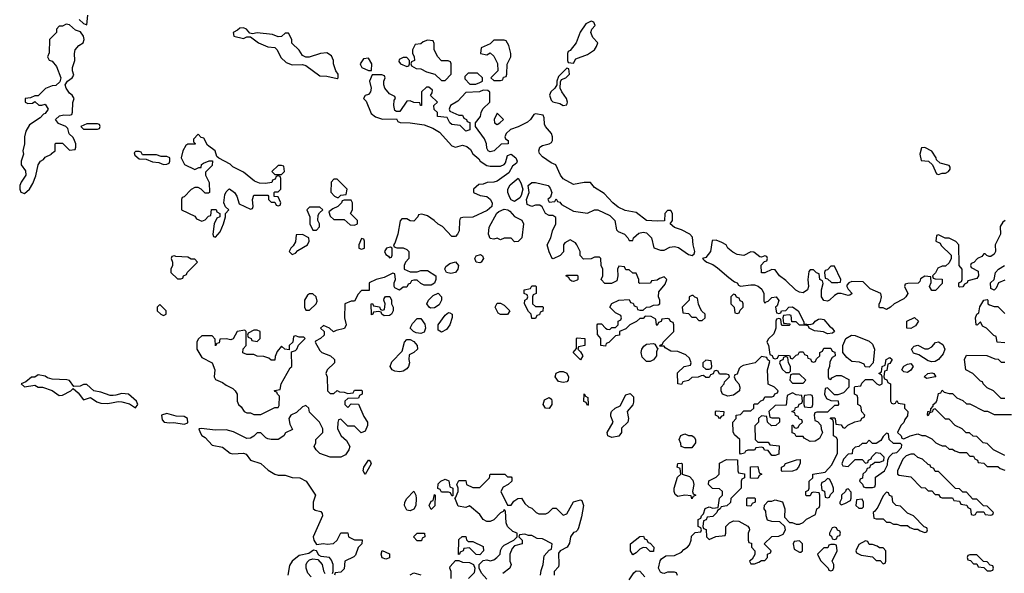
# Model space of a CAD drawing. Header units: inches. Extents: x 2710751 to 2829008, y 857003 to 965602.
# Tile 221 of 256: x 2749463 to 2755128, y 934500 to 937684. Entities that reach past the tile are written whole.
import ezdxf

# ---------------------------------------------------------------- set-up
doc = ezdxf.new("R2010")
doc.units = ezdxf.units.IN
doc.header["$MEASUREMENT"] = 0
doc.layers.add('C7943', color=7, linetype='Continuous')
doc.layers.add('C7953', color=7, linetype='Continuous')

msp = doc.modelspace()

# ---------------------------------------------------------------- linework, layer by layer
at = {"layer": 'C7943', "color": 2, "elevation": 14}
for points in [[(2749805.5, 937685.5), (2749830, 937662), (2749850, 937654), (2749855.1, 937710)], [(2750000, 935523.5), (2749983.3, 935523.3), (2749930, 935541.6), (2749890, 935549), (2749850, 935585.2), (2749830, 935586), (2749810, 935577.2), (2749774.6, 935574.6), (2749750, 935608.7), (2749733.6, 935613.6), (2749650, 935616), (2749623.7, 935623.7), (2749610, 935633.2), (2749570, 935642), (2749550, 935628), (2749530, 935628.7), (2749498, 935602), (2749472, 935590), (2749490, 935572), (2749550, 935582), (2749570, 935571.3), (2749594, 935570), (2749650, 935551), (2749690, 935522), (2749710, 935524.7), (2749758, 935550), (2749770, 935562), (2749798.5, 935538.5), (2749830, 935498), (2749870, 935511), (2749907.1, 935487.1), (2749930, 935478.8), (2749970, 935476), (2750000, 935481.9)]]:
    msp.add_lwpolyline(points, dxfattribs=at)
for points in [[(2749730, 937658), (2749710, 937646), (2749690, 937646), (2749674, 937630), (2749674, 937610), (2749634, 937570), (2749632.7, 937492.7), (2749622, 937470), (2749631.6, 937451.6), (2749650, 937444.7), (2749674.4, 937414.4), (2749698.8, 937350), (2749694, 937326), (2749670, 937306), (2749650, 937304), (2749611.1, 937288.9), (2749570, 937246), (2749550, 937246), (2749524.7, 937235.3), (2749494, 937230), (2749494, 937210), (2749510, 937202), (2749536.4, 937203.6), (2749550, 937214), (2749572.7, 937192.7), (2749590, 937192), (2749610, 937198), (2749626, 937170), (2749610, 937144), (2749599.6, 937140.4), (2749579.9, 937120.1), (2749519.8, 937080.2), (2749498, 937042), (2749490.8, 937010), (2749490.7, 936969.3), (2749481, 936930), (2749484.7, 936910), (2749471.3, 936870), (2749471.3, 936850), (2749495.5, 936815.5), (2749497.3, 936790), (2749470.8, 936750), (2749462.8, 936730), (2749462.8, 936710), (2749470, 936692), (2749490, 936684.7), (2749519, 936710), (2749538.9, 936741.1), (2749554.8, 936785.2), (2749568.7, 936850), (2749582, 936870), (2749599.3, 936880.7), (2749610, 936894), (2749646, 936910), (2749646, 936914), (2749666, 936930), (2749666, 936970), (2749670, 936974), (2749710, 936974), (2749750, 936934), (2749782, 936938), (2749786, 936950), (2749786, 936970), (2749778, 936990), (2749770, 937006), (2749748.4, 937028.4), (2749739, 937059), (2749728.9, 937068.9), (2749686.6, 937086.6), (2749669.2, 937110), (2749691, 937131), (2749716.9, 937136.9), (2749750, 937134), (2749762, 937138), (2749767.3, 937152.7), (2749768.4, 937208.4), (2749775.3, 937230), (2749764, 937250), (2749750, 937261.2), (2749729.3, 937290), (2749724, 937310), (2749737.2, 937330), (2749765.2, 937350), (2749774.8, 937365.2), (2749766.6, 937390), (2749766.6, 937410), (2749780.7, 937450), (2749778, 937490), (2749782.9, 937510), (2749803.6, 937536.4), (2749828.7, 937550), (2749834, 937570), (2749829.1, 937589.1), (2749813.6, 937613.6), (2749783.2, 937623.2), (2749750, 937654)], [(2749910, 937086), (2749850, 937086), (2749814, 937070), (2749830, 937054), (2749910, 937054), (2749922, 937058), (2749926, 937070), (2749922, 937082)]]:
    msp.add_lwpolyline(points, close=True, dxfattribs=at)
at = {"layer": 'C7953', "color": 2, "elevation": 14}
for points in [[(2750750, 937637.2), (2750730, 937636), (2750716.8, 937623.2), (2750692, 937610), (2750694, 937590), (2750750, 937576), (2750770, 937586), (2750790, 937584.7), (2750836, 937550), (2750890, 937528.4), (2750930, 937524.7), (2750944.7, 937510), (2750966, 937466), (2750996.9, 937436.9), (2751030, 937424.7), (2751090, 937426), (2751110, 937421), (2751190, 937361), (2751230, 937359.1), (2751290, 937346), (2751295.3, 937350), (2751295.3, 937370), (2751282, 937390), (2751269, 937430), (2751269, 937450), (2751256.5, 937476.5), (2751230, 937494), (2751194, 937490), (2751128.4, 937468.4), (2751108.4, 937468.4), (2751090, 937478), (2751070, 937508), (2751029.1, 937549.1), (2751028, 937570), (2751010, 937606), (2750990, 937606), (2750970, 937588), (2750950, 937586), (2750918, 937598), (2750830, 937609), (2750802, 937602), (2750787.3, 937607.3), (2750768, 937630)], [(2752750, 937675.3), (2752719.6, 937660.4), (2752687.1, 937612.9), (2752664.7, 937550), (2752630, 937506), (2752618, 937502), (2752614, 937490), (2752614, 937450), (2752618, 937438), (2752650, 937434), (2752662, 937458), (2752730, 937484.7), (2752769.1, 937510.9), (2752782, 937530), (2752788.7, 937550), (2752761.2, 937581.2), (2752749.2, 937610), (2752755.3, 937630), (2752774, 937650), (2752766, 937670)], [(2751810, 937566), (2751783.6, 937556.4), (2751770, 937546), (2751738, 937542), (2751722, 937510), (2751722, 937490), (2751731.6, 937471.6), (2751734, 937450), (2751718, 937442), (2751714, 937430), (2751718, 937418), (2751743.6, 937403.6), (2751770, 937402), (2751803.6, 937383.6), (2751851.6, 937371.6), (2751890, 937334), (2751910, 937334), (2751946, 937370), (2751946, 937430), (2751942, 937442), (2751927.3, 937447.3), (2751890, 937448), (2751868, 937470), (2751848, 937510), (2751847.3, 937547.3), (2751842, 937562)], [(2752250, 937566), (2752190, 937566), (2752170, 937546), (2752118, 937522), (2752114, 937490), (2752150, 937482), (2752170, 937494), (2752190, 937474), (2752211.6, 937431.6), (2752214, 937390), (2752174, 937350), (2752190, 937334), (2752230, 937334), (2752242, 937338), (2752247.3, 937352.7), (2752262, 937358), (2752266, 937370), (2752267.3, 937427.3), (2752288, 937470), (2752288.7, 937490), (2752276.4, 937536.4), (2752262, 937562)], [(2751470, 937462), (2751441, 937459), (2751422, 937430), (2751423.6, 937423.6), (2751432, 937410), (2751470, 937391.3), (2751487.3, 937392.7), (2751488.7, 937430)], [(2751690, 937466), (2751670, 937466), (2751645.4, 937454.6), (2751643.6, 937443.6), (2751654, 937430), (2751690, 937414), (2751702, 937418), (2751706, 937430), (2751706, 937450)], [(2752610, 937406), (2752563.6, 937356.4), (2752554, 937330), (2752554, 937310), (2752542, 937290), (2752518, 937270), (2752511, 937250), (2752520.7, 937220.7), (2752530.8, 937210.8), (2752570, 937202.8), (2752590, 937191.3), (2752610, 937194), (2752614, 937210), (2752609, 937230), (2752581.2, 937270), (2752573.2, 937290), (2752574, 937326), (2752580.2, 937339.8), (2752606, 937350), (2752626, 937370), (2752622, 937402)], [(2752096.4, 937376.4), (2752043.6, 937376.4), (2752023.6, 937356.4), (2752023.6, 937343.6), (2752052.7, 937312.7), (2752087.3, 937312.7), (2752110, 937322), (2752126, 937330), (2752126, 937350)], [(2752210, 937146), (2752192, 937110), (2752194, 937090), (2752210, 937082), (2752226, 937090), (2752246, 937110)], [(2750490, 937026), (2750463.6, 936996.4), (2750462, 936982), (2750472.7, 936972.7), (2750472.7, 936967.3), (2750430, 936968), (2750419.6, 936960.4), (2750402, 936930), (2750392, 936890), (2750411.6, 936851.6), (2750470, 936822), (2750494, 936834), (2750506, 936834), (2750508.4, 936851.6), (2750520.4, 936859.6), (2750552.7, 936872.7), (2750572.7, 936872.7), (2750570, 936846), (2750532.7, 936807.3), (2750532, 936790), (2750552.7, 936747.3), (2750554, 936690), (2750550, 936686), (2750530, 936686), (2750506, 936710), (2750490, 936718), (2750470, 936718), (2750450, 936708), (2750410, 936666), (2750398, 936662), (2750394, 936650), (2750394, 936590), (2750470, 936554), (2750479.6, 936539.6), (2750510, 936524.7), (2750530, 936532), (2750550, 936554), (2750562, 936558), (2750567.3, 936592.7), (2750592.7, 936592.7), (2750598, 936578), (2750614, 936570), (2750614, 936550), (2750598, 936542), (2750582, 936510), (2750574, 936450), (2750578, 936438), (2750590, 936434), (2750616.4, 936463.6), (2750635.3, 936510), (2750646, 936550), (2750646, 936570), (2750666, 936590), (2750647.3, 936607.3), (2750638, 936630), (2750643.1, 936676.9), (2750650, 936694), (2750666, 936710), (2750670, 936712), (2750698, 936690), (2750711.3, 936670), (2750725.4, 936625.4), (2750790, 936594), (2750802, 936598), (2750806, 936610), (2750802, 936650), (2750810, 936674), (2750890, 936674), (2750894, 936670), (2750894, 936650), (2750910, 936634), (2750930, 936634), (2750938, 936618), (2750950, 936614), (2750962, 936618), (2750966, 936630), (2750950, 936666), (2750927.3, 936667.3), (2750926, 936690), (2750930, 936694), (2750950, 936694), (2750966, 936710), (2750966, 936770), (2750962, 936782), (2750950, 936786), (2750938, 936782), (2750932.7, 936767.3), (2750918, 936762), (2750912.7, 936747.3), (2750878, 936742), (2750843.1, 936743.1), (2750814.6, 936754.6), (2750750, 936808), (2750690, 936838), (2750674, 936854), (2750608, 936888), (2750598, 936898), (2750588, 936930), (2750543.1, 936963.1), (2750522, 937002), (2750507.3, 937007.3)], [(2750150, 936926), (2750130, 936926), (2750122, 936918), (2750125.4, 936905.4), (2750150, 936884.7), (2750190, 936882), (2750226, 936866), (2750263.6, 936863.6), (2750290, 936852), (2750310, 936854), (2750322, 936858), (2750326, 936870), (2750326, 936890), (2750310, 936898), (2750276.4, 936896.4), (2750250, 936906), (2750170, 936906), (2750162, 936922)], [(2754670, 936948.7), (2754652, 936948), (2754641, 936910), (2754650, 936874), (2754691.3, 936871.3), (2754714, 936850), (2754738, 936798), (2754750, 936794), (2754770, 936802), (2754790, 936802), (2754806, 936810), (2754816.4, 936823.6), (2754816.4, 936836.4), (2754810, 936846), (2754758, 936858), (2754738, 936878), (2754735.3, 936890), (2754710, 936928)], [(2750970, 936846), (2750950, 936846), (2750914, 936810), (2750930, 936794), (2750970, 936794), (2750986, 936810), (2750982, 936842)], [(2751290, 936766), (2751270, 936766), (2751254, 936750), (2751252.7, 936692.7), (2751274, 936670), (2751290, 936662), (2751298, 936662), (2751310, 936674), (2751342, 936678), (2751346, 936710)], [(2752310, 936638), (2752290, 936648), (2752282, 936662), (2752271.8, 936690), (2752271.8, 936710), (2752284.9, 936735.1), (2752330, 936772), (2752346.4, 936746.4), (2752358, 936710), (2752347.5, 936672.5), (2752339.8, 936660.2)], [(2751370, 936646), (2751330, 936646), (2751318, 936642), (2751314, 936630), (2751294, 936610), (2751263.6, 936596.4), (2751242, 936578), (2751250, 936554), (2751270, 936534), (2751330, 936534), (2751363.6, 936503.6), (2751390, 936502), (2751406, 936510), (2751406, 936530), (2751366, 936570), (2751378, 936590), (2751378, 936630)], [(2751190, 936606), (2751130, 936606), (2751114, 936590), (2751132, 936550), (2751132, 936510), (2751150, 936474), (2751170, 936474), (2751187.3, 936492.7), (2751188, 936510), (2751178, 936530), (2751180.4, 936559.6), (2751187.3, 936572.7), (2751206, 936590)], [(2752310, 936406), (2752290, 936428), (2752250, 936428), (2752230, 936418), (2752210, 936428), (2752190, 936422), (2752170, 936426), (2752159.5, 936450), (2752164.2, 936490), (2752207.8, 936572.2), (2752218.7, 936581.3), (2752250, 936594.8), (2752271.3, 936591.3), (2752283.6, 936583.6), (2752310, 936552), (2752351.3, 936531.3), (2752362, 936510), (2752352, 936430), (2752330, 936408)], [(2751090, 936448), (2751054, 936446), (2751050, 936406), (2751036.9, 936383.1), (2751022, 936370), (2751014, 936350), (2751030, 936334), (2751050, 936342), (2751064, 936356), (2751118, 936390), (2751128, 936410), (2751126, 936430)], [(2751430, 936426), (2751414, 936390), (2751414, 936370), (2751430, 936364.7), (2751446, 936370), (2751446, 936410), (2751442, 936422)], [(2750354, 936326), (2750338, 936322), (2750334, 936310), (2750342, 936290), (2750342, 936270), (2750332, 936250), (2750332, 936230), (2750370, 936194), (2750390, 936194), (2750402, 936198), (2750406, 936210), (2750422, 936218), (2750426, 936230), (2750486, 936290), (2750470, 936306), (2750450, 936306), (2750430, 936318), (2750362, 936322)], [(2751596.4, 936376.4), (2751574, 936370), (2751562, 936350), (2751570, 936334), (2751584.7, 936324.7), (2751590, 936314), (2751602, 936318), (2751606, 936330), (2751606, 936370)], [(2752110, 936286), (2752090, 936289.4), (2752082, 936310), (2752090, 936326), (2752114, 936334), (2752126, 936326), (2752131, 936310), (2752118, 936290)], [(2751943.7, 936223.7), (2751918, 936230), (2751908, 936250), (2751914.6, 936265.4), (2751938, 936282), (2751970, 936291.3), (2751986.8, 936270), (2751983, 936250), (2751970, 936229.5)], [(2752650, 936178), (2752640.4, 936180.4), (2752627.3, 936187.3), (2752622, 936202), (2752606, 936210), (2752610, 936214), (2752670, 936214), (2752674, 936210), (2752674, 936190), (2752670, 936186)], [(2754150, 936266), (2754130, 936266), (2754110, 936246), (2754098, 936242), (2754094, 936230), (2754098, 936198), (2754110, 936194), (2754132.7, 936172.7), (2754170, 936172), (2754186, 936174), (2754188, 936190)], [(2751150, 936108), (2751130, 936108), (2751119.6, 936100.4), (2751102, 936070), (2751102, 936030), (2751110, 936014), (2751130, 936014), (2751168, 936050), (2751174.6, 936065.4), (2751168, 936090)], [(2751825.6, 936025.6), (2751818, 936030), (2751806, 936050), (2751815.3, 936070), (2751842, 936098), (2751870, 936111.3), (2751890, 936091), (2751890.4, 936070), (2751876.5, 936043.5), (2751850, 936027)], [(2752430, 936034), (2752470, 936034), (2752474, 936030), (2752472.7, 936007.3), (2752458, 936002), (2752452.7, 935987.3), (2752438, 935982), (2752430, 935966), (2752410, 935966), (2752406, 935990), (2752390, 936006), (2752368, 936050), (2752368.4, 936071.6), (2752382, 936078), (2752386, 936090), (2752382, 936102), (2752366, 936110), (2752366, 936130), (2752402, 936138), (2752410, 936154), (2752430, 936154), (2752434, 936150), (2752434, 936110), (2752418, 936102), (2752414, 936090), (2752414, 936050)], [(2753570, 936106), (2753554, 936090), (2753554, 936050), (2753574, 936030), (2753578, 935998), (2753590, 935994), (2753602, 935998), (2753607.3, 936012.7), (2753626, 936030), (2753626, 936050), (2753622, 936062), (2753607.3, 936067.3), (2753602, 936082), (2753587.3, 936087.3), (2753582, 936102)], [(2750270, 936046), (2750254, 936030), (2750254, 936010), (2750274, 935990), (2750290, 935982), (2750306, 935990), (2750306, 936010)], [(2751560.4, 935980.4), (2751546, 935990), (2751542, 936002), (2751530, 936006), (2751498, 936002), (2751494, 935990), (2751487.3, 935987.3), (2751486, 936050), (2751492, 936052), (2751498, 936038), (2751532.7, 936032.7), (2751538, 936018), (2751550, 936014), (2751562, 936018), (2751566, 936050), (2751558, 936070), (2751560.4, 936079.6), (2751568.4, 936091.6), (2751591.6, 936091.6), (2751602, 936070), (2751602, 936050), (2751611.1, 936031.1), (2751612, 936010), (2751602, 935990), (2751590, 935982)], [(2752230, 935988), (2752216.4, 935996.4), (2752198, 936030), (2752210, 936054), (2752230, 936054), (2752250, 936042), (2752282, 936010), (2752270, 935988)], [(2753338, 936098), (2753330, 936098), (2753314, 936090), (2753314, 936070), (2753274, 936030), (2753278, 935998), (2753310, 935994), (2753330, 935974), (2753352.7, 935972.7), (2753370, 935954), (2753390, 935954), (2753406, 935970), (2753406, 935990), (2753387.3, 936007.3), (2753380.4, 936020.4), (2753368.4, 936048.4), (2753362, 936082), (2753347.3, 936087.3)], [(2751890, 935886.6), (2751870, 935898), (2751869.6, 935930), (2751910, 935985.5), (2751930, 935999.1), (2751938, 935998), (2751951, 935990), (2751950.9, 935970.9), (2751937.3, 935930), (2751918, 935902)], [(2751770, 935879.6), (2751743.9, 935883.9), (2751728.7, 935890), (2751709, 935910), (2751723.2, 935936.8), (2751750, 935966), (2751770, 935964.7), (2751793.8, 935933.8), (2751798.4, 935910), (2751790, 935887.6)], [(2754590, 935908), (2754568, 935910), (2754568, 935950), (2754612, 935972), (2754634, 935950), (2754616.9, 935923.1)], [(2750758, 935898), (2750714, 935890), (2750691.3, 935848.7), (2750676.9, 935843.1), (2750650, 935848.7), (2750614, 935846), (2750610, 935826), (2750598, 935822), (2750590, 935808), (2750587.3, 935847.3), (2750570, 935866), (2750510, 935866), (2750490, 935846), (2750482, 935830), (2750482, 935790), (2750510, 935742), (2750570.9, 935710.9), (2750584.7, 935670), (2750582, 935630), (2750590, 935614), (2750630, 935598), (2750650, 935582), (2750690, 935562), (2750702, 935550), (2750714, 935530), (2750714, 935490), (2750722, 935470), (2750736.9, 935456.9), (2750754, 935430), (2750770, 935422), (2750790, 935422), (2750810, 935414), (2750850, 935414), (2750870, 935422), (2750930, 935454), (2750950, 935454), (2750955.3, 935464.7), (2750958, 935518), (2750946, 935530), (2750942, 935542), (2750930, 935546), (2750928.4, 935551.6), (2750962, 935558), (2750968, 935590), (2751019, 935681), (2751028, 935690), (2751026, 935774), (2751050, 935782), (2751058, 935790), (2751067.3, 935812.7), (2751106, 935850), (2751098, 935858), (2751070, 935858), (2751050, 935866), (2751038, 935862), (2751034, 935830), (2751014, 935810), (2751014, 935786), (2750988.4, 935788.4), (2750970, 935806), (2750944.7, 935775.3), (2750932.7, 935747.3), (2750930, 935726), (2750910, 935726), (2750896.4, 935736.4), (2750867.3, 935747.3), (2750828.9, 935748.9), (2750810, 935758), (2750770, 935758), (2750747.3, 935767.3), (2750748.4, 935791.6), (2750766, 935810), (2750766, 935890)], [(2750830, 935898), (2750810, 935898), (2750778, 935882), (2750774, 935870), (2750778, 935858), (2750794, 935850), (2750798, 935838), (2750830, 935834), (2750846, 935850), (2750846, 935890)], [(2751650, 935659.1), (2751622, 935662), (2751605.2, 935670), (2751595.1, 935690), (2751604.7, 935715.3), (2751663.2, 935776.8), (2751676, 935830), (2751690, 935844), (2751710, 935843.8), (2751730, 935833), (2751750.2, 935810.2), (2751752.2, 935790), (2751730.2, 935769.8), (2751703.7, 935756.3), (2751701.1, 935730), (2751706.5, 935710), (2751700.8, 935690), (2751690, 935675.8), (2751670, 935662.7)], [(2752690, 935728.7), (2752648, 935770), (2752667.3, 935792.7), (2752666, 935850), (2752670, 935854), (2752714, 935850), (2752714, 935810), (2752678, 935802), (2752674, 935790), (2752690, 935774), (2752702, 935750)], [(2753130, 935794), (2753134, 935794), (2753126.8, 935773.2), (2753126, 935750), (2753110, 935728), (2753090, 935718), (2753070, 935718), (2753044, 935744), (2753039, 935770), (2753042, 935790), (2753053.6, 935806.4), (2753070, 935818), (2753110, 935822), (2753118, 935818)], [(2754350, 935686), (2754327.3, 935687.3), (2754322, 935702), (2754294.6, 935714.6), (2754250, 935719), (2754220.9, 935740.9), (2754198, 935770), (2754198, 935810), (2754215.3, 935850), (2754248.7, 935870), (2754270, 935868.2), (2754350, 935836), (2754370, 935817.1), (2754381.3, 935790), (2754374, 935710)], [(2754710, 935715.8), (2754690, 935721.3), (2754636.6, 935756.6), (2754606, 935766), (2754593.2, 935790), (2754610, 935806.8), (2754630, 935811.3), (2754670, 935791.3), (2754690, 935791), (2754710, 935802.8), (2754732.3, 935827.7), (2754750, 935830.6), (2754775, 935815), (2754785.7, 935790), (2754777, 935763), (2754750, 935729.7), (2754730, 935718.3)], [(2753410, 935726), (2753394, 935710), (2753394, 935690), (2753410, 935674), (2753430, 935674), (2753442, 935678), (2753446, 935690), (2753442, 935722)], [(2753870, 935746), (2753858, 935742), (2753852.7, 935727.3), (2753838, 935722), (2753834, 935710), (2753850, 935674), (2753870, 935654), (2753890, 935654), (2753898, 935662), (2753898, 935690), (2753886, 935710), (2753882, 935742)], [(2754570, 935655.3), (2754550, 935658), (2754538, 935670), (2754549.4, 935690.6), (2754570, 935702.8), (2754590, 935706), (2754602.8, 935690), (2754590, 935668)], [(2752590, 935597.2), (2752563.2, 935603.2), (2752544, 935630), (2752548.9, 935651.1), (2752570, 935661), (2752590, 935661), (2752610, 935651.3), (2752621, 935630), (2752618, 935610), (2752610, 935602)], [(2753950, 935646), (2753910, 935646), (2753898, 935642), (2753894, 935610), (2753910, 935594), (2753970, 935594), (2753986, 935610)], [(2754681.2, 935621.2), (2754666, 935630), (2754688.7, 935650), (2754710, 935653), (2754722, 935650), (2754734, 935630), (2754730, 935629.4)], [(2752870, 935282), (2752846, 935290), (2752842, 935310), (2752878, 935370), (2752863.1, 935403.1), (2752863.1, 935416.9), (2752868.7, 935431.3), (2752888, 935450), (2752917.2, 935462.8), (2752950, 935526), (2752974.8, 935534.8), (2752994.4, 935514.4), (2752995.3, 935484.7), (2752990.8, 935469.2), (2752958, 935430), (2752964.7, 935390), (2752962, 935370), (2752926, 935334), (2752924.7, 935310), (2752910, 935288)], [(2752510, 935448.7), (2752489, 935449), (2752475.3, 935470), (2752482.7, 935497.3), (2752510, 935512), (2752522, 935502), (2752524.7, 935490), (2752524.7, 935470)], [(2752730, 935466), (2752722, 935482), (2752708.4, 935488.4), (2752710, 935532), (2752718, 935518), (2752731.6, 935511.6), (2752734, 935470)], [(2754010, 935526), (2753978, 935522), (2753974, 935510), (2753974, 935470), (2753978, 935458), (2754010, 935454), (2754022, 935458), (2754026, 935470), (2754026, 935510), (2754022, 935522)], [(2750310, 935419.3), (2750278, 935410), (2750282.8, 935382.8), (2750294, 935370), (2750325.5, 935365.5), (2750350, 935367.7), (2750410, 935357.3), (2750430, 935364.7), (2750428.7, 935390), (2750410, 935401.2), (2750363.7, 935403.7)], [(2753490, 935388), (2753482, 935402), (2753466, 935410), (2753466, 935430), (2753470, 935434), (2753514, 935430), (2753512.7, 935407.3), (2753498, 935402)], [(2754450, 935306), (2754430, 935286), (2754416.9, 935263.1), (2754390, 935246), (2754370, 935246), (2754350, 935266), (2754332.7, 935247.3), (2754310, 935246), (2754291.6, 935228.4), (2754270, 935226), (2754254, 935210), (2754252.7, 935187.3), (2754230, 935186), (2754203.6, 935156.4), (2754194, 935130), (2754198, 935118), (2754230, 935114), (2754270, 935154), (2754310, 935154), (2754330, 935134), (2754342, 935138), (2754346, 935150), (2754362, 935158), (2754366, 935170), (2754390, 935194), (2754414, 935190), (2754434, 935170), (2754432.7, 935147.3), (2754410, 935138), (2754382, 935138), (2754370, 935126), (2754358, 935122), (2754352.7, 935107.3), (2754338, 935102), (2754332.7, 935087.3), (2754314, 935070), (2754312, 935048), (2754298, 935042), (2754294, 935030), (2754312.7, 935012.7), (2754318, 934998), (2754330, 934994), (2754370, 934994), (2754382, 934998), (2754386, 935010), (2754387.3, 935052.7), (2754438, 935090), (2754456.4, 935123.6), (2754458, 935150), (2754466, 935170), (2754486, 935190), (2754510, 935194), (2754536.4, 935223.6), (2754538, 935238), (2754530, 935246), (2754490, 935246), (2754466, 935270), (2754462, 935302)], [(2753310, 935292), (2753330, 935292), (2753343.6, 935283.6), (2753352, 935270), (2753352, 935250), (2753330, 935222), (2753290, 935222), (2753268.9, 935228.9), (2753267.3, 935247.3), (2753258, 935270), (2753267.3, 935292.7), (2753290, 935302)], [(2751450, 935068.7), (2751439, 935090), (2751442.7, 935110), (2751469.7, 935150.3), (2751474, 935150), (2751482, 935142), (2751484.7, 935130)], [(2753850, 935086), (2753846, 935090), (2753846, 935110), (2753862, 935118), (2753868.4, 935131.6), (2753932, 935152), (2753954, 935154), (2753952.7, 935132.7), (2753944.7, 935110), (2753930, 935095.3), (2753910, 935088)], [(2754610, 935186), (2754590, 935186), (2754563.6, 935176.4), (2754543.6, 935156.4), (2754514, 935090), (2754514, 935070), (2754523.6, 935063.6), (2754590, 935054), (2754650, 934994), (2754671.6, 934991.6), (2754690, 934974), (2754710, 934974), (2754730, 934954), (2754750, 934954), (2754758, 934938), (2754770, 934934), (2754830, 934934), (2754838, 934918), (2754870, 934914), (2754878, 934898), (2754912.7, 934892.7), (2754918, 934878), (2754934, 934870), (2754938, 934838), (2754950, 934834), (2754962, 934838), (2754970, 934854), (2755010, 934854), (2755018, 934838), (2755050, 934834), (2755062, 934838), (2755066, 934850), (2755030, 934886), (2755007.3, 934887.3), (2754970, 934926), (2754947.3, 934927.3), (2754910, 934966), (2754890, 934966), (2754870, 934986), (2754847.3, 934987.3), (2754750, 935086), (2754730, 935086), (2754722, 935102), (2754706, 935110), (2754702, 935122), (2754690, 935126), (2754656.4, 935156.4), (2754630, 935166)], [(2753330, 934928), (2753326, 934946), (2753290, 934948.7), (2753250, 934942), (2753234, 934954), (2753228, 934970), (2753228, 934990), (2753248, 935052), (2753266, 935070), (2753262, 935102), (2753246, 935110), (2753250, 935132), (2753270, 935134), (2753274, 935130), (2753274, 935070), (2753317.3, 935057.3), (2753336, 935036), (2753341, 935010), (2753334, 934970), (2753338, 934958), (2753354, 934950), (2753338, 934942)], [(2753710, 935046), (2753667.3, 935047.3), (2753667.3, 935112.7), (2753710, 935114), (2753718, 935078), (2753732, 935070), (2753718, 935062)], [(2751950, 934946), (2751942, 934962), (2751930, 934966), (2751890, 934966), (2751882, 934982), (2751868, 934988), (2751870, 935014), (2751886, 935030), (2751910, 935042), (2751931.1, 935031.1), (2751938, 934998), (2751954, 934990), (2751954, 934946)], [(2754110, 935046), (2754092.7, 935027.3), (2754078, 935022), (2754074, 935010), (2754078, 934978), (2754092.7, 934972.7), (2754098, 934938), (2754110, 934934), (2754122, 934938), (2754127.3, 934952.7), (2754146, 934970), (2754146, 934990), (2754136.4, 935016.4), (2754122, 935042)], [(2751710, 934859.3), (2751690, 934864), (2751676, 934890), (2751679.3, 934910), (2751689.4, 934930.6), (2751730, 934972), (2751742, 934950), (2751744.7, 934930), (2751742.8, 934890), (2751730, 934869)], [(2754230, 934986), (2754218, 934982), (2754214, 934970), (2754192, 934950), (2754192, 934928), (2754182, 934910), (2754182, 934902), (2754190, 934894), (2754210, 934902), (2754242, 934918), (2754247.3, 934932.7), (2754247.3, 934967.3)], [(2751830, 934866), (2751818, 934890), (2751830, 934914), (2751842, 934918), (2751850, 934954), (2751854, 934950), (2751851.1, 934888.9)], [(2753670, 934886), (2753647.3, 934887.3), (2753646, 934930), (2753650, 934934), (2753690, 934934), (2753694, 934930), (2753694, 934910), (2753678, 934902)], [(2754310, 934926), (2754278, 934922), (2754274, 934890), (2754290, 934874), (2754310, 934874), (2754318, 934882), (2754318, 934910)], [(2754450, 934966), (2754430, 934946), (2754399.8, 934880.2), (2754383.6, 934856.4), (2754374, 934850), (2754378, 934818), (2754390, 934814), (2754430, 934814), (2754450, 934794), (2754470, 934794), (2754490, 934782), (2754510, 934782), (2754530, 934774), (2754570, 934774), (2754583.6, 934763.6), (2754610, 934754), (2754630, 934754), (2754643.6, 934743.6), (2754670, 934734), (2754682, 934738), (2754686, 934750), (2754682, 934762), (2754667.3, 934767.3), (2754606, 934830), (2754570, 934846), (2754530, 934886), (2754506, 934890), (2754486, 934910), (2754482, 934942), (2754467.3, 934947.3), (2754462, 934962)], [(2754150, 934766), (2754138, 934762), (2754122, 934730), (2754122, 934722), (2754132.7, 934712.7), (2754138, 934698), (2754150, 934694), (2754162, 934698), (2754167.3, 934712.7), (2754182, 934718), (2754186, 934730), (2754182, 934742), (2754167.3, 934747.3), (2754162, 934762)], [(2751750, 934686), (2751728, 934710), (2751748.9, 934731.1), (2751791.6, 934731.6), (2751794, 934710), (2751778, 934702), (2751774, 934686), (2751770, 934686)], [(2752110, 934606), (2752090, 934608), (2752050, 934646), (2752018, 934642), (2752014, 934630), (2751998, 934622), (2751994, 934610), (2751987.3, 934607.3), (2751990, 934694), (2752008.4, 934711.6), (2752030, 934712), (2752032.7, 934692.7), (2752043.6, 934683.6), (2752070, 934682), (2752130, 934654), (2752131.6, 934628.4)], [(2753090, 934626), (2753070, 934646), (2753050, 934648), (2753030, 934638), (2753010, 934618), (2752990, 934606), (2752978, 934630), (2752978, 934670), (2753030, 934712), (2753052.7, 934712.7), (2753058, 934698), (2753070, 934694), (2753078, 934678), (2753090, 934674), (2753111.1, 934651.1), (2753110, 934626)], [(2753950, 934686), (2753918, 934682), (2753914, 934670), (2753918, 934638), (2753950, 934622), (2753958, 934622), (2753966, 934630), (2753966, 934670)], [(2754330, 934686), (2754290, 934666), (2754274, 934630), (2754278, 934618), (2754303.6, 934603.6), (2754370, 934594), (2754390, 934574), (2754412.7, 934572.7), (2754430, 934554), (2754442, 934558), (2754446, 934570), (2754446, 934630), (2754430, 934646), (2754410, 934646), (2754396.4, 934656.4), (2754370, 934666), (2754350, 934666), (2754342, 934682)], [(2751570, 934582), (2751549.1, 934589.1), (2751542, 934610), (2751549, 934631), (2751591.1, 934611.1), (2751590, 934588.7)], [(2754150, 934666), (2754130, 934666), (2754118, 934662), (2754112.7, 934647.3), (2754090, 934646), (2754054, 934610), (2754070, 934574), (2754114, 934530), (2754118, 934518), (2754130, 934514), (2754142, 934518), (2754147.3, 934532.7), (2754148, 934550), (2754138, 934570), (2754166, 934630), (2754162, 934662)], [(2754970, 934606), (2754930, 934606), (2754918, 934602), (2754914, 934590), (2754918, 934578), (2754932.7, 934572.7), (2754950, 934554), (2754970, 934554), (2754978, 934538), (2755010, 934534), (2755030, 934514), (2755050, 934514), (2755062, 934518), (2755066, 934530), (2755062, 934542), (2755047.3, 934547.3), (2755030, 934566), (2755007.3, 934567.3)]]:
    msp.add_lwpolyline(points, close=True, dxfattribs=at)
for points in [[(2755132, 936530), (2755119.6, 936520.4), (2755104.7, 936495.3), (2755106, 936450), (2755074.8, 936390), (2755077.3, 936350), (2755070, 936335.3), (2755050, 936321.2), (2755041.2, 936321.2), (2755027.3, 936327.3), (2755018, 936338), (2755010, 936338), (2754998, 936322), (2754974, 936310), (2754952.7, 936287.3), (2754938, 936282), (2754934, 936270), (2754938, 936258), (2754976.9, 936236.9), (2754978.8, 936210), (2754970, 936195.3), (2754918, 936182), (2754914, 936170), (2754898, 936162), (2754890, 936148), (2754870, 936146), (2754866, 936150), (2754866, 936170), (2754882, 936178), (2754886, 936190), (2754886, 936250), (2754868, 936270), (2754866, 936390), (2754848.4, 936408.4), (2754810, 936428), (2754788, 936428), (2754750, 936446), (2754738, 936442), (2754734, 936410), (2754758, 936398), (2754765.4, 936385.4), (2754822, 936330), (2754822, 936310), (2754810, 936286), (2754790, 936266), (2754770, 936266), (2754745.4, 936254.6), (2754732, 936228), (2754714, 936210), (2754718, 936198), (2754730, 936194), (2754771.1, 936191.1), (2754770, 936166), (2754732.7, 936127.3), (2754710, 936126), (2754698, 936150), (2754707.3, 936172.7), (2754706, 936206), (2754670, 936208), (2754646, 936194), (2754642, 936178), (2754631.6, 936168.4), (2754572.7, 936167.3), (2754558, 936162), (2754554, 936150), (2754572, 936110), (2754562, 936090), (2754550, 936078), (2754494, 936050), (2754474, 936030), (2754450, 936018), (2754430, 936026), (2754410, 936026), (2754408, 936030), (2754408, 936050), (2754416.4, 936063.6), (2754422, 936090), (2754418, 936110), (2754355.5, 936135.5), (2754316.4, 936176.4), (2754250, 936178), (2754234, 936170), (2754222, 936158), (2754222, 936150), (2754230, 936134), (2754252, 936110), (2754239.6, 936100.4), (2754230, 936098), (2754190, 936108.7), (2754170, 936108.7), (2754150, 936098), (2754122, 936070), (2754110, 936065.2), (2754090, 936069.3), (2754075.3, 936090), (2754075.3, 936130), (2754086, 936166), (2754082, 936182), (2754066, 936190), (2754062, 936222), (2754047.3, 936227.3), (2754030, 936246), (2754010, 936246), (2754003.6, 936236.4), (2753998, 936190), (2754001, 936150), (2753996, 936130), (2753970, 936113.2), (2753950, 936116), (2753927.7, 936127.7), (2753870, 936184), (2753835.3, 936210), (2753810, 936246), (2753790, 936248), (2753750, 936228), (2753730, 936228), (2753728.4, 936271.6), (2753747.3, 936292.7), (2753762, 936298), (2753766, 936310), (2753762, 936322), (2753750, 936326), (2753730, 936318), (2753720.4, 936320.4), (2753687.3, 936347.3), (2753670, 936348), (2753630, 936328.7), (2753590, 936334), (2753566.3, 936346.3), (2753538, 936370), (2753528.4, 936388.4), (2753503.1, 936403.1), (2753470, 936415.3), (2753446.8, 936413.2), (2753437.1, 936350), (2753410, 936316), (2753392, 936310), (2753401, 936301), (2753416, 936290), (2753450, 936277), (2753477.8, 936257.8), (2753542, 936202), (2753576, 936176), (2753590, 936171), (2753598, 936158), (2753610, 936151.3), (2753670, 936158.4), (2753690, 936158.4), (2753711.9, 936151.9), (2753733.7, 936133.7), (2753744.9, 936110), (2753744.7, 936064.7), (2753750, 936054), (2753758, 936062), (2753770, 936064.7), (2753790, 936086.8), (2753814.8, 936090), (2753830.5, 936069.5), (2753821, 936039), (2753812, 936030), (2753818, 935998), (2753830, 935994), (2753842, 935998), (2753846, 936010), (2753870, 936012), (2753888, 936030), (2753910, 936033.4), (2753941, 936010), (2753974, 935946), (2753974, 935934), (2754010, 935931), (2754030, 935936), (2754039.3, 935950), (2754059.3, 935960.7), (2754070, 935963.7), (2754090, 935959.5), (2754121.6, 935921.6), (2754138, 935910), (2754151.3, 935890), (2754139.6, 935880.4), (2754110, 935878), (2754088.4, 935888.4), (2754035.3, 935895.3), (2754006, 935910), (2754002, 935922), (2753987.3, 935927.3), (2753950, 935928), (2753930, 935946), (2753906, 935946), (2753902, 935982), (2753890, 935986), (2753858, 935982), (2753854, 935970), (2753858, 935938), (2753894, 935934), (2753894, 935930), (2753890, 935926), (2753850, 935926), (2753846, 935930), (2753842, 935962), (2753830, 935966), (2753818, 935962), (2753814, 935950), (2753814, 935910), (2753802, 935878), (2753770, 935846), (2753762, 935830), (2753772, 935812), (2753778, 935758), (2753792, 935752), (2753798, 935738), (2753810, 935734), (2753822, 935738), (2753830, 935754), (2753887.3, 935752.7), (2753894, 935750), (2753898, 935738), (2753910, 935734), (2753930, 935754), (2753942, 935758), (2753950, 935774), (2753970, 935774), (2753978, 935758), (2753992.7, 935752.7), (2753998, 935738), (2754012.7, 935732.7), (2754018, 935718), (2754030, 935714), (2754042, 935718), (2754047.3, 935732.7), (2754066, 935750), (2754066, 935770), (2754082, 935778), (2754090, 935794), (2754130, 935794), (2754138, 935778), (2754152.7, 935772.7), (2754154, 935750), (2754138, 935742), (2754123.6, 935716.4), (2754122, 935690), (2754114, 935670), (2754114, 935630), (2754118, 935618), (2754130, 935614), (2754135.3, 935624.7), (2754162, 935638), (2754190, 935638), (2754234, 935614), (2754234, 935570), (2754202, 935538), (2754170, 935526), (2754150, 935526), (2754110, 935566), (2754098, 935562), (2754094, 935530), (2754105.4, 935505.4), (2754130, 935494), (2754172.7, 935492.7), (2754174, 935470), (2754170, 935466), (2754150, 935466), (2754110, 935426), (2754050, 935426), (2754038, 935422), (2754034, 935410), (2754038, 935378), (2754052.7, 935372.7), (2754072.7, 935352.7), (2754074, 935330), (2754082, 935310), (2754064.7, 935275.3), (2754039.6, 935260.4), (2754010, 935258), (2753976.4, 935276.4), (2753970, 935286), (2753930, 935286), (2753922, 935302), (2753907.3, 935307.3), (2753907.3, 935352.7), (2753912.7, 935352.7), (2753918, 935338), (2753930, 935334), (2753942, 935338), (2753947.3, 935352.7), (2753966, 935370), (2753962, 935382), (2753947.3, 935387.3), (2753942, 935402), (2753927.3, 935407.3), (2753922, 935422), (2753906, 935430), (2753922, 935438), (2753927.3, 935452.7), (2753942, 935458), (2753947.3, 935472.7), (2753962, 935478), (2753966, 935490), (2753962, 935522), (2753930, 935526), (2753910, 935538), (2753878, 935522), (2753872.7, 935467.3), (2753810, 935466), (2753774, 935430), (2753778, 935398), (2753790, 935394), (2753830, 935394), (2753834, 935390), (2753834, 935370), (2753814, 935350), (2753788.4, 935348.4), (2753766, 935370), (2753762, 935402), (2753730, 935406), (2753714, 935390), (2753714, 935370), (2753692.7, 935347.3), (2753694, 935270), (2753710, 935254), (2753770, 935254), (2753778, 935238), (2753832.7, 935232.7), (2753830, 935186), (2753810, 935178), (2753790, 935178), (2753770, 935206), (2753748.4, 935208.4), (2753742, 935222), (2753730, 935226), (2753698, 935222), (2753690, 935208), (2753652.7, 935207.3), (2753638, 935202), (2753634, 935190), (2753610, 935186), (2753606, 935190), (2753606, 935270), (2753576.4, 935296.4), (2753567.3, 935312.7), (2753566, 935370), (2753586, 935390), (2753586, 935410), (2753610, 935414), (2753630, 935434), (2753670, 935434), (2753686, 935450), (2753686, 935470), (2753690, 935474), (2753710, 935474), (2753727.3, 935492.7), (2753742, 935498), (2753750, 935514), (2753790, 935514), (2753802, 935518), (2753807.3, 935532.7), (2753822, 935538), (2753826, 935550), (2753806, 935570), (2753768.4, 935588.4), (2753766, 935670), (2753778, 935718), (2753766, 935730), (2753762, 935742), (2753730, 935746), (2753694, 935710), (2753624.7, 935695.3), (2753611.6, 935688.4), (2753602, 935678), (2753590, 935646), (2753578, 935642), (2753574, 935630), (2753582, 935610), (2753601, 935590), (2753606, 935570), (2753604.7, 935550), (2753570, 935524), (2753538, 935518), (2753506, 935530), (2753498, 935550), (2753498, 935570), (2753515.3, 935590), (2753518, 935602), (2753546, 935630), (2753542, 935642), (2753530, 935646), (2753490, 935646), (2753482, 935662), (2753470, 935666), (2753458, 935662), (2753452.7, 935647.3), (2753438, 935642), (2753430, 935626), (2753410, 935626), (2753398, 935638), (2753383.6, 935636.4), (2753367.3, 935627.3), (2753330, 935626), (2753310, 935608), (2753278, 935602), (2753270, 935586), (2753248.9, 935588.9), (2753247.3, 935652.7), (2753286, 935690), (2753322, 935698), (2753326, 935710), (2753316.4, 935736.4), (2753296.4, 935756.4), (2753250, 935775.3), (2753210, 935778), (2753176.4, 935796.4), (2753170, 935806), (2753146, 935806), (2753147.3, 935812.7), (2753162, 935818), (2753166, 935830), (2753226, 935890), (2753226, 935930), (2753222, 935942), (2753207.3, 935947.3), (2753202, 935962), (2753190, 935966), (2753158, 935962), (2753152.7, 935947.3), (2753138, 935942), (2753130, 935926), (2753126, 935930), (2753122, 935962), (2753096.4, 935976.4), (2753062, 935978), (2753050, 935966), (2753030, 935966), (2753011.6, 935948.4), (2752974, 935930), (2752950, 935906), (2752914, 935890), (2752914, 935870), (2752890, 935866), (2752852.7, 935827.3), (2752838, 935822), (2752832.7, 935807.3), (2752806, 935810), (2752806, 935850), (2752787.3, 935872.7), (2752786, 935930), (2752790, 935934), (2752810, 935934), (2752834, 935910), (2752843.6, 935903.6), (2752858, 935902), (2752870, 935914), (2752890, 935914), (2752906, 935930), (2752906, 935950), (2752922, 935958), (2752926, 935970), (2752922, 935982), (2752890, 935998), (2752858, 936030), (2752869, 936051), (2752910, 936071.3), (2752970, 936074), (2752978, 936058), (2752992.7, 936052.7), (2752998, 936038), (2753012.7, 936032.7), (2753018, 936018), (2753030, 936014), (2753050, 936014), (2753068.4, 936031.6), (2753090, 936032), (2753110, 936042), (2753136.4, 936043.6), (2753146, 936050), (2753146, 936070), (2753138, 936090), (2753140.4, 936119.6), (2753176.4, 936163.6), (2753186, 936190), (2753170, 936206), (2753143.6, 936196.4), (2753130, 936186), (2753098, 936182), (2753091.6, 936168.4), (2753030, 936166), (2753026, 936170), (2753026, 936190), (2753010, 936226), (2752990, 936226), (2752970, 936246), (2752950, 936246), (2752942, 936262), (2752910, 936266), (2752902, 936250), (2752904.7, 936210), (2752898, 936182), (2752867.3, 936167.3), (2752830, 936166), (2752808, 936190), (2752818, 936210), (2752818, 936250), (2752808, 936270), (2752806, 936310), (2752798, 936318), (2752770, 936318), (2752750, 936308), (2752707.3, 936307.3), (2752688.4, 936328.4), (2752688, 936350), (2752668, 936390), (2752660.4, 936400.4), (2752630, 936418), (2752599.6, 936400.4), (2752592, 936390), (2752591.6, 936348.4), (2752572.7, 936327.3), (2752531.6, 936308.4), (2752526, 936310), (2752508.9, 936348.9), (2752498, 936390), (2752518, 936430), (2752528, 936470), (2752548, 936510), (2752547.3, 936547.3), (2752530, 936558), (2752510, 936558), (2752488.7, 936568.7), (2752468.4, 936608.4), (2752456.4, 936616.4), (2752430, 936618), (2752410, 936608.7), (2752382, 936622), (2752378, 936650), (2752394, 936690), (2752388, 936730), (2752410, 936746.8), (2752430, 936748), (2752502.8, 936730), (2752515.3, 936715.3), (2752524, 936690), (2752516.9, 936663.1), (2752502, 936650), (2752510, 936634), (2752542, 936638), (2752550, 936654), (2752558, 936638), (2752570, 936634), (2752581, 936621), (2752650, 936582), (2752730, 936570.8), (2752769.7, 936590.3), (2752790, 936590.4), (2752858.4, 936558.4), (2752887.3, 936530), (2752896, 936476), (2752906, 936466), (2752942, 936450), (2752962, 936430), (2752970, 936414), (2752990, 936414), (2752994, 936430), (2753024.4, 936455.6), (2753050, 936461.3), (2753070, 936457.6), (2753097.6, 936430), (2753111.1, 936371.1), (2753150, 936358), (2753170, 936358), (2753203.6, 936376.4), (2753230, 936380.4), (2753254.1, 936374.1), (2753310, 936332.7), (2753332.1, 936327.9), (2753342.7, 936337.3), (2753346.6, 936350), (2753337, 936390), (2753334, 936434), (2753318, 936450), (2753270, 936475.3), (2753230, 936488.7), (2753206, 936510), (2753218, 936530), (2753218, 936570), (2753210, 936586), (2753190, 936586), (2753174, 936570), (2753172, 936528), (2753130, 936525.2), (2753070, 936529.3), (2753010, 936575.3), (2752946.6, 936586.6), (2752906.3, 936606.3), (2752875.3, 936630), (2752824.7, 936684.7), (2752770, 936718), (2752747.3, 936747.3), (2752710, 936748), (2752650, 936735.3), (2752589.5, 936769.5), (2752574, 936790), (2752548.4, 936848.4), (2752520.2, 936860.2), (2752470, 936895.3), (2752453.6, 936913.6), (2752449.2, 936930), (2752455.3, 936950), (2752470, 936961), (2752509.2, 936970.8), (2752522, 936978), (2752528.7, 936990), (2752528.7, 937010), (2752522, 937030), (2752489, 937070), (2752483.2, 937083.2), (2752480.4, 937120.4), (2752474, 937134), (2752430, 937142), (2752421, 937139), (2752402, 937110), (2752385.4, 937094.6), (2752331.6, 937068.4), (2752286.8, 937053.2), (2752262, 937030), (2752254, 937010), (2752258, 936998), (2752274, 936990), (2752274, 936970), (2752232.7, 936967.3), (2752192, 936930), (2752170, 936924), (2752158, 936930), (2752150, 936946), (2752148.7, 936970), (2752138, 936998), (2752086, 937070), (2752086, 937090), (2752113.6, 937126.4), (2752118, 937150), (2752128.4, 937171.6), (2752168, 937210), (2752167.3, 937267.3), (2752156.4, 937276.4), (2752130, 937278), (2752108.4, 937268.4), (2752030, 937266), (2751983.6, 937216.4), (2751942, 937190), (2751934, 937170), (2751938, 937158), (2751990, 937134), (2752010, 937134), (2752018, 937118), (2752034, 937110), (2752038, 937098), (2752052.7, 937092.7), (2752052, 937050), (2752030, 937042), (2751996.4, 937076.4), (2751950, 937082), (2751938, 937090), (2751922, 937122), (2751867.3, 937127.3), (2751866, 937150), (2751848.4, 937168.4), (2751846, 937190), (2751866, 937210), (2751827.3, 937247.3), (2751836.4, 937263.6), (2751838, 937278), (2751816.4, 937296.4), (2751803.6, 937296.4), (2751774, 937270), (2751774, 937190), (2751768, 937190), (2751766, 937206), (2751730, 937208.7), (2751710, 937218), (2751690, 937215.3), (2751650, 937155.3), (2751630, 937155.3), (2751622, 937162), (2751616, 937190), (2751618, 937222), (2751626, 937230), (2751622, 937242), (2751590, 937258), (2751564, 937290), (2751558, 937310), (2751558, 937330), (2751566, 937350), (2751562, 937362), (2751547.3, 937367.3), (2751490, 937366), (2751476, 937330), (2751484.9, 937290), (2751482, 937270), (2751470, 937253.2), (2751450, 937248), (2751441, 937230), (2751455.9, 937215.9), (2751484.5, 937144.5), (2751510, 937124.7), (2751550, 937111.3), (2751630, 937114), (2751638, 937098), (2751652.7, 937092.7), (2751709, 937091), (2751790, 937079.1), (2751840.7, 937060.7), (2751878, 937038), (2751950, 936958), (2751970, 936951.3), (2752010, 936962), (2752035.6, 936955.6), (2752057.5, 936937.5), (2752070, 936912), (2752103.6, 936883.6), (2752112, 936870), (2752150, 936846), (2752170, 936841), (2752230, 936841), (2752250, 936851.3), (2752258.6, 936861.4), (2752270, 936902), (2752290, 936911.3), (2752317.3, 936890), (2752326, 936870), (2752321, 936859), (2752299.1, 936840.9), (2752277.5, 936802.5), (2752210, 936755.3), (2752190, 936748.7), (2752152.7, 936747.3), (2752130, 936738), (2752103.6, 936736.4), (2752074, 936710), (2752074, 936690), (2752112.7, 936672.7), (2752150, 936666.8), (2752170, 936651), (2752181.6, 936630), (2752179.3, 936610), (2752153, 936587), (2752070, 936549), (2752012.7, 936547.3), (2751998, 936542), (2751992.7, 936527.3), (2751991.3, 936470), (2751982, 936450), (2751970, 936438), (2751950, 936438), (2751894.6, 936494.6), (2751870, 936508), (2751848, 936530), (2751810, 936555.3), (2751790, 936562), (2751774, 936566), (2751758, 936562), (2751754, 936550), (2751730, 936526), (2751710, 936528), (2751690, 936538), (2751662, 936538), (2751652, 936528), (2751638, 936450), (2751622, 936398), (2751614, 936390), (2751618, 936378), (2751632.7, 936372.7), (2751670, 936372), (2751690, 936362), (2751702, 936350), (2751702, 936310), (2751682, 936290), (2751674, 936270), (2751674, 936250), (2751710, 936234), (2751750, 936234), (2751770, 936242), (2751810, 936242), (2751858, 936210), (2751858, 936190), (2751850, 936168), (2751830, 936158), (2751790, 936158), (2751770, 936166), (2751750, 936186), (2751730, 936186), (2751718, 936182), (2751710, 936166), (2751698, 936162), (2751690, 936146), (2751670, 936146), (2751648.7, 936128.7), (2751622, 936142), (2751618, 936150), (2751618, 936170), (2751626, 936190), (2751622, 936222), (2751610, 936226), (2751559.6, 936200.4), (2751514, 936190), (2751474, 936170), (2751472.7, 936127.3), (2751430, 936126), (2751410, 936106), (2751390, 936066), (2751370, 936066), (2751334, 936050), (2751332, 935970), (2751342, 935930), (2751331.1, 935908.9), (2751283.6, 935896.4), (2751268, 935888), (2751246, 935910), (2751210, 935926), (2751194, 935910), (2751214, 935890), (2751214, 935870), (2751194, 935850), (2751164.7, 935835.3), (2751162, 935830), (2751190, 935782), (2751202, 935770), (2751251.6, 935751.6), (2751274, 935730), (2751274, 935710), (2751232, 935670), (2751224.7, 935650), (2751232, 935630), (2751234, 935550), (2751250, 935534), (2751270, 935534), (2751290, 935552), (2751303.6, 935543.6), (2751330, 935542), (2751350, 935534), (2751382, 935538), (2751390, 935554), (2751430, 935554), (2751434, 935550), (2751434, 935530), (2751418, 935522), (2751412.7, 935507.3), (2751350, 935506), (2751334, 935490), (2751334, 935470), (2751350, 935454), (2751370, 935474), (2751412, 935472), (2751442, 935402), (2751464.7, 935370), (2751464.7, 935350), (2751450, 935318), (2751428, 935308), (2751390, 935346), (2751350, 935346), (2751310, 935386), (2751298, 935382), (2751292.7, 935367.3), (2751292, 935330), (2751312, 935290), (2751343.6, 935263.6), (2751362, 935230), (2751356, 935210), (2751338, 935182), (2751310, 935168), (2751250, 935168), (2751189.3, 935189.3), (2751168, 935210), (2751158, 935230), (2751166, 935250), (2751166, 935270), (2751206, 935310), (2751206, 935330), (2751188, 935370), (2751130, 935426), (2751126, 935450), (2751110, 935466), (2751090, 935458), (2751055.3, 935424.7), (2751022, 935410), (2751011.3, 935390), (2751018, 935358), (2751032.7, 935327.3), (2750991.6, 935308.4), (2750982, 935290), (2750950.7, 935269.3), (2750910, 935269), (2750890, 935274), (2750879, 935279), (2750850, 935308), (2750830, 935308), (2750810, 935288), (2750790, 935278), (2750770, 935275.3), (2750692.9, 935312.9), (2750650, 935325.2), (2750590, 935322.7), (2750507.3, 935332.7), (2750494, 935330), (2750501, 935310), (2750510, 935292), (2750530, 935282), (2750570, 935236), (2750630, 935226), (2750674, 935190), (2750690, 935186.8), (2750750, 935191.3), (2750765.4, 935185.4), (2750791, 935151), (2750850, 935131), (2750893.2, 935093.2), (2750930, 935070.8), (2750950, 935064.7), (2750990, 935064.7), (2751030.8, 935050.8), (2751074, 935050), (2751110.5, 935030.5), (2751164.7, 934950), (2751151.3, 934910), (2751152, 934872), (2751163.6, 934863.6), (2751195.3, 934855.3), (2751203.6, 934843.6), (2751204.7, 934830), (2751151, 934710), (2751154.8, 934690), (2751170, 934664.7), (2751210, 934670.7), (2751232.5, 934667.5), (2751268.7, 934671.3), (2751288.9, 934691.1), (2751310, 934732), (2751350, 934732), (2751354, 934710), (2751390, 934692), (2751432.7, 934692.7), (2751432, 934670), (2751411.1, 934648.9), (2751395.3, 934604.7), (2751385.4, 934594.6), (2751334, 934570), (2751330, 934526), (2751310, 934506), (2751278, 934502), (2751274, 934490)], [(2755130, 936186), (2755094, 936170), (2755081, 936139), (2755070, 936128), (2755050, 936138), (2755049.4, 936170), (2755069.3, 936190), (2755078, 936230), (2755094, 936250), (2755129.4, 936270.6)], [(2755130, 935826), (2755086, 935830), (2755082, 935862), (2755067.3, 935867.3), (2755026, 935910), (2755002, 935922), (2754990, 935946), (2754972, 935928), (2754966, 935930), (2754962.7, 935970), (2754970, 935991), (2754982, 935998), (2754987.5, 936032.5), (2755010, 936070.8), (2755030, 936074), (2755034, 936070), (2755034, 936050), (2755043.6, 936043.6), (2755070, 936034), (2755090, 936034), (2755130, 935994)], [(2753247.3, 934487.3), (2753242, 934502), (2753230, 934506), (2753190, 934506), (2753170, 934498), (2753160.4, 934500.4), (2753150, 934506), (2753138, 934530), (2753148.7, 934571.3), (2753156.4, 934583.6), (2753180.4, 934599.6), (2753230, 934602), (2753270, 934622), (2753283.1, 934636.9), (2753306, 934650), (2753316.4, 934663.6), (2753326, 934690), (2753327.3, 934712.7), (2753350, 934734), (2753382, 934738), (2753386, 934750), (2753382, 934762), (2753366, 934770), (2753366, 934810), (2753382, 934818), (2753386, 934830), (2753398, 934842), (2753407.3, 934872.7), (2753430, 934882), (2753450, 934874), (2753482, 934878), (2753488.4, 934931.6), (2753506, 934950), (2753506, 934970), (2753490, 934986), (2753448.4, 934988.4), (2753426, 935010), (2753428.7, 935031.3), (2753470, 935052), (2753488, 935070), (2753490, 935134), (2753530, 935154), (2753592.7, 935152.7), (2753594, 935090), (2753598, 935078), (2753632.7, 935072.7), (2753634, 935050), (2753618, 935042), (2753614, 935030), (2753614, 934990), (2753554, 934930), (2753552.7, 934907.3), (2753531.6, 934888.4), (2753498, 934882), (2753494, 934870), (2753478, 934862), (2753474, 934850), (2753450, 934826), (2753418, 934822), (2753412, 934808), (2753398, 934802), (2753394, 934770), (2753398, 934758), (2753411.6, 934751.6), (2753414, 934710), (2753430, 934694), (2753468.4, 934711.6), (2753522, 934718), (2753526, 934730), (2753526, 934770), (2753546, 934790), (2753570, 934802), (2753599.6, 934799.6), (2753651.6, 934771.6), (2753659.6, 934759.6), (2753662, 934750), (2753654, 934730), (2753654, 934690), (2753658, 934678), (2753672.7, 934672.7), (2753674, 934650), (2753692, 934630), (2753692, 934608), (2753678, 934582), (2753662, 934570), (2753670, 934554), (2753690, 934554), (2753716.4, 934563.6), (2753730, 934574), (2753750, 934574), (2753766, 934590), (2753766, 934610), (2753782, 934618), (2753786, 934630), (2753746, 934670), (2753790, 934712), (2753830, 934714), (2753855.3, 934724.7), (2753868, 934750), (2753866, 934770), (2753836.4, 934796.4), (2753790, 934798), (2753766, 934806), (2753758, 934830), (2753756.4, 934856.4), (2753746, 934870), (2753747.3, 934892.7), (2753770, 934914), (2753790, 934914), (2753810, 934922), (2753850.9, 934910.9), (2753864.7, 934870), (2753863.6, 934823.6), (2753892, 934792), (2753908, 934792), (2753930, 934782), (2753950, 934782), (2753970, 934792), (2753990, 934812), (2754042, 934838), (2754048.4, 934871.6), (2754062, 934878), (2754066, 934890), (2754066, 934950), (2754062, 934962), (2754030, 934966), (2754018, 934962), (2754010, 934946), (2753990, 934946), (2753986, 934950), (2753986, 934970), (2754002, 934978), (2754006, 934990), (2754006, 935030), (2754026, 935050), (2754026, 935070), (2754098, 935082), (2754136.4, 935123.6), (2754168, 935190), (2754167.3, 935267.3), (2754162, 935282), (2754146, 935290), (2754146, 935370), (2754142, 935382), (2754126, 935390), (2754130, 935394), (2754150, 935394), (2754154, 935390), (2754158, 935358), (2754190, 935354), (2754198, 935338), (2754210, 935334), (2754227.3, 935352.7), (2754268.4, 935371.6), (2754302, 935378), (2754308, 935392), (2754322, 935398), (2754326, 935410), (2754308.4, 935428.4), (2754302, 935462), (2754286, 935470), (2754286, 935510), (2754282, 935522), (2754266, 935530), (2754266, 935570), (2754270, 935574), (2754302, 935578), (2754307.3, 935592.7), (2754330, 935614), (2754370, 935614), (2754394, 935590), (2754410, 935582), (2754426, 935590), (2754426, 935630), (2754422, 935642), (2754406, 935650), (2754422, 935658), (2754426, 935690), (2754442, 935698), (2754448, 935730), (2754470, 935742), (2754482, 935730), (2754470, 935706), (2754458, 935702), (2754452.7, 935667.3), (2754438, 935662), (2754434, 935630), (2754438, 935618), (2754452.7, 935612.7), (2754458, 935598), (2754474, 935590), (2754474, 935490), (2754478, 935478), (2754490, 935474), (2754502, 935478), (2754510, 935494), (2754518, 935478), (2754552.7, 935472.7), (2754554, 935450), (2754572, 935430), (2754570, 935406), (2754555.3, 935384.7), (2754550, 935368), (2754532, 935350), (2754514, 935310), (2754534, 935290), (2754538, 935278), (2754550, 935274), (2754586, 935290), (2754630, 935302), (2754652.7, 935292.7), (2754671.6, 935291.6), (2754710, 935274), (2754734, 935250), (2754750, 935242), (2754770, 935234), (2754790, 935234), (2754810, 935214), (2754830, 935214), (2754843.6, 935203.6), (2754870, 935194), (2754910, 935194), (2754930, 935174), (2754950, 935174), (2754958, 935158), (2754974, 935150), (2754978, 935138), (2755010, 935134), (2755030, 935114), (2755090, 935114), (2755103.6, 935103.6), (2755130, 935094)], [(2755130, 935506), (2755110, 935506), (2755066, 935550), (2755030, 935566), (2755006, 935590), (2755002, 935602), (2754990, 935606), (2754946, 935650), (2754906, 935670), (2754898, 935730), (2754910, 935754), (2755027.3, 935752.7), (2755072.7, 935732.7), (2755091.6, 935731.6), (2755110, 935714), (2755130, 935714)], [(2750000, 935481.9), (2750030, 935487.7), (2750050, 935485.5), (2750094.8, 935474.8), (2750130, 935452), (2750142, 935470), (2750134, 935490), (2750088, 935530), (2750050, 935534.5), (2750016.3, 935523.7), (2750000, 935523.5)], [(2755130, 935178), (2755066, 935210), (2755030, 935246), (2755006, 935250), (2754970, 935286), (2754948.4, 935288.4), (2754927.3, 935307.3), (2754908.4, 935308.4), (2754886, 935330), (2754846, 935350), (2754810, 935386), (2754790, 935386), (2754730, 935446), (2754718, 935442), (2754712.7, 935427.3), (2754698, 935422), (2754690, 935406), (2754686, 935410), (2754688.7, 935430), (2754706, 935434), (2754706, 935446), (2754718, 935462), (2754718, 935470), (2754735.3, 935484.7), (2754742, 935498), (2754750, 935534), (2754762, 935538), (2754770, 935554), (2754782, 935542), (2754810, 935534), (2754830, 935534), (2754854, 935510), (2754890, 935494), (2754910, 935474), (2754930, 935474), (2755012.7, 935432.7), (2755031.6, 935431.6), (2755070, 935414), (2755170, 935414)], [(2752150, 934466), (2752120.4, 934500.4), (2752106, 934530), (2752106, 934550), (2752130, 934574), (2752150, 934578), (2752170, 934572), (2752190, 934578), (2752208, 934590), (2752228, 934610), (2752228.9, 934631.1), (2752238, 934650), (2752250, 934662), (2752306, 934690), (2752326, 934710), (2752326, 934730), (2752300.2, 934740.2), (2752269.1, 934769.1), (2752262, 934790), (2752258, 934858), (2752250, 934866), (2752244.7, 934855.3), (2752230, 934848), (2752190, 934808), (2752170, 934798), (2752150, 934798), (2752128.9, 934808.9), (2752110, 934838), (2752050, 934888), (2752030, 934878), (2751985.6, 934885.6), (2751966, 934934), (2751970, 934934), (2751986, 934970), (2751986, 934990), (2751978, 935010), (2751990, 935034), (2752030, 935034), (2752034, 935010), (2752070, 934994), (2752110, 934994), (2752166, 935050), (2752169.1, 935070.9), (2752254, 935070), (2752270, 935054), (2752290, 935054), (2752294, 935050), (2752294, 935030), (2752274, 935010), (2752245.4, 934994.6), (2752231.3, 934970), (2752270, 934892), (2752290, 934892), (2752305.6, 934914.4), (2752329.1, 934930.9), (2752350, 934932), (2752370, 934902), (2752390, 934882), (2752410, 934874), (2752434, 934850), (2752450, 934842), (2752490, 934842), (2752506, 934850), (2752530, 934874), (2752550, 934874), (2752590, 934834), (2752610, 934842), (2752649, 934911), (2752690, 934922), (2752698, 934918), (2752706, 934890), (2752695.3, 934824.7), (2752678.8, 934761.2), (2752672, 934748), (2752662, 934738), (2752650, 934735.3), (2752631.3, 934710), (2752626.8, 934673.2), (2752612, 934650), (2752572, 934630), (2752563.6, 934616.4), (2752564.7, 934550), (2752562, 934538), (2752538, 934510), (2752538, 934490)], [(2752459, 934490), (2752463.1, 934516.9), (2752475.3, 934550), (2752480.4, 934599.6), (2752510, 934634), (2752522, 934638), (2752526, 934670), (2752470, 934698), (2752440.4, 934700.4), (2752410, 934718), (2752390, 934718), (2752370, 934726), (2752338, 934722), (2752334, 934710), (2752354, 934690), (2752354, 934670), (2752310, 934658), (2752296.9, 934643.1), (2752282, 934610), (2752282, 934570), (2752291.3, 934550), (2752282, 934530), (2752242, 934498)], [(2751262, 934498), (2751266, 934510), (2751266, 934550), (2751256.4, 934576.4), (2751246, 934590), (2751197, 934597), (2751184.5, 934604.5), (2751170, 934629), (2751154, 934634), (2751126, 934614), (2751070, 934602), (2751030.9, 934569.1), (2751015.3, 934544.7), (2751004.7, 934490)], [(2751140.1, 934480.1), (2751121.5, 934501.4), (2751111.3, 934530), (2751111.5, 934550), (2751116.6, 934563.4), (2751130, 934577.3), (2751150, 934583), (2751178.8, 934578.8), (2751202.8, 934550), (2751210, 934514), (2751218, 934498)], [(2751946, 934470), (2751946, 934510), (2751938, 934530), (2751940.4, 934539.6), (2751970, 934574), (2751990, 934574), (2752010, 934564.7), (2752050, 934562), (2752074, 934550), (2752082, 934530), (2752078, 934502), (2752044.7, 934470)], [(2752970, 934462), (2752996.4, 934503.6), (2753010, 934514), (2753030, 934512), (2753059.8, 934479.8)], [(2751708.7, 934491.3), (2751730, 934502), (2751771.6, 934491.6)]]:
    msp.add_lwpolyline(points, dxfattribs=at)

doc.saveas('drawing.dxf')
